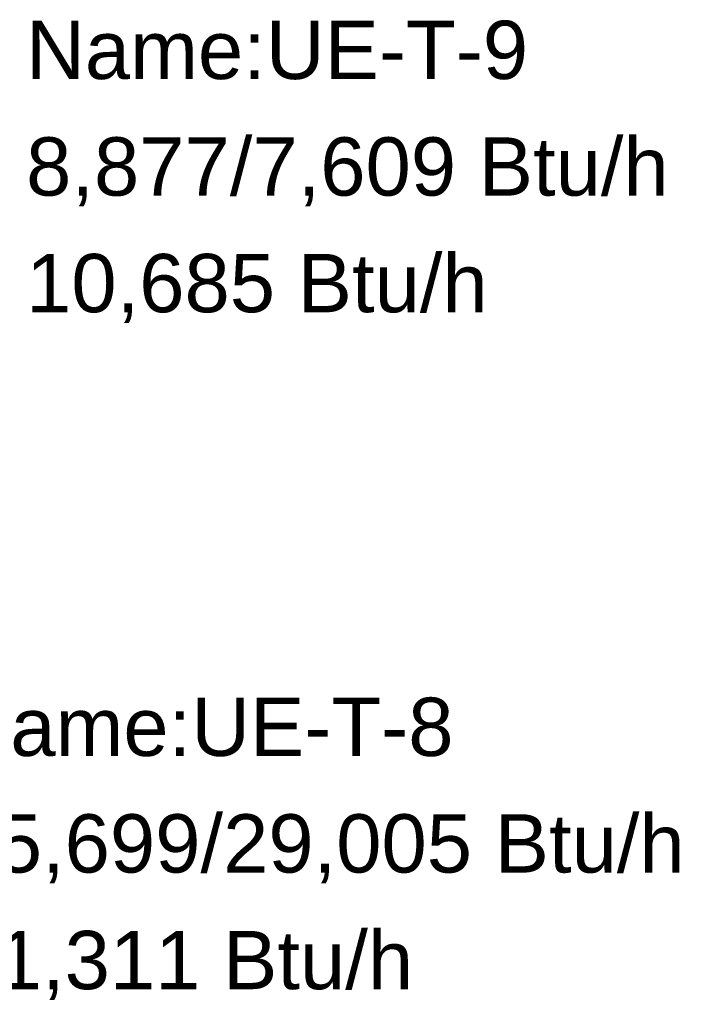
# Model space of a CAD drawing. Header units: metres. Extents: x -16.6 to 21.6, y -13.6 to 21.
# Tile 6 of 29: x 6.7 to 7.8, y -8.8 to -7.1. Entities that reach past the tile are written whole.
import ezdxf

# ---------------------------------------------------------------- set-up
doc = ezdxf.new("R2010")
doc.units = ezdxf.units.M
doc.layers.add('UC-3_dwg', color=7, linetype='Continuous', lineweight=18, true_color=0x767676)
doc.styles.add('Arial', font='arial.ttf', dxfattribs={"height": 0.1})

# ---------------------------------------------------------------- blocks, each defined once
blk = doc.blocks.new('UC-3_dwg__U61-1115296-DIAGRAMA FRIGORÍFICO UC-3')
at = {"lineweight": 18, "char_height": 0.1, "attachment_point": 1, "line_spacing_factor": 0.941778, "style": 'Arial'}
for s, insert, width in [('Name:UE-T-8', (14.822, -28.1463), 1.027189), ('35,699/29,005 Btu/h', (14.822, -28.3463), 1.507115), ('41,311 Btu/h', (14.822, -28.5463), 0.948833)]:
    blk.add_mtext(s, dxfattribs=dict(at, insert=insert, width=width))
blk = doc.blocks.new('UC-3_dwg-1115257-DIAGRAMA FRIGORÍFICO UC-3')
blk.add_blockref('UC-3_dwg__U61-1115296-DIAGRAMA FRIGORÍFICO UC-3', (0, 0))
at = {"lineweight": 18, "char_height": 0.1, "attachment_point": 1, "line_spacing_factor": 0.941778, "style": 'Arial'}
for s, insert, width in [('Name:UE-T-9', (14.95, -26.9853), 1.027189), ('8,877/7,609 Btu/h', (14.95, -27.1853), 1.321021), ('10,685 Btu/h', (14.95, -27.3853), 0.948833)]:
    blk.add_mtext(s, dxfattribs=dict(at, insert=insert, width=width))

msp = doc.modelspace()

# ---------------------------------------------------------------- block references
at = {"layer": 'UC-3_dwg', "color": 7}
msp.add_blockref('UC-3_dwg-1115257-DIAGRAMA FRIGORÍFICO UC-3', (-8.2514, 19.8877), dxfattribs=at)

doc.saveas('drawing.dxf')
